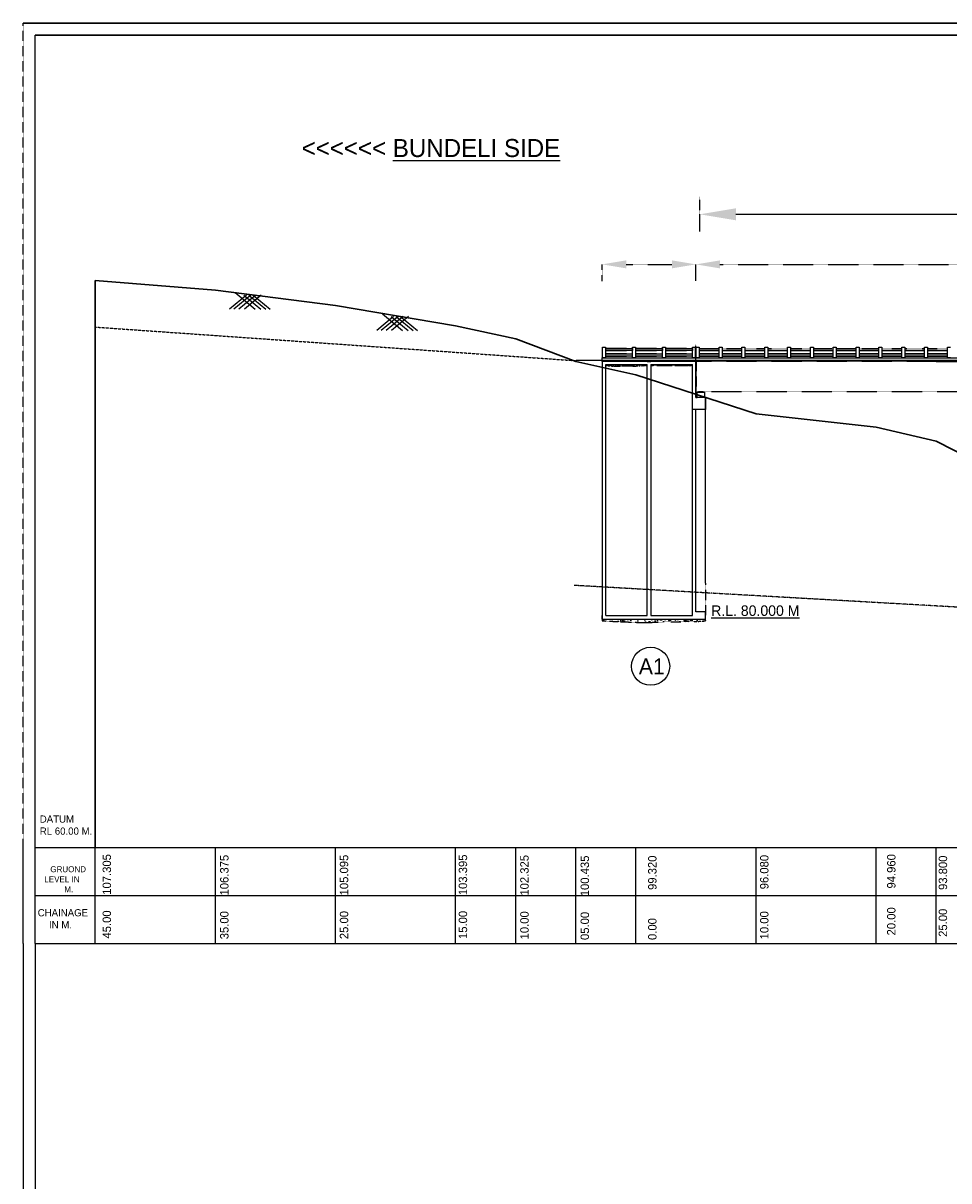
# Model space of a CAD drawing. Header units: inches. Extents: x -1841658761 to 3039153, y 1727 to 2165588347.
# Tile 29 of 41: x 579438 to 656488, y 964042 to 1060363. Entities that reach past the tile are written whole.
import ezdxf

# ---------------------------------------------------------------- set-up
doc = ezdxf.new("R2010")
doc.units = ezdxf.units.IN
doc.header["$MEASUREMENT"] = 0
for name, pattern in [('ACAD_ISO03W100', [30, 12, -18]), ('CENTERX2', [4, 2.5, -0.5, 0.5, -0.5]), ('DASHED', [0.75, 0.5, -0.25])]:
    doc.linetypes.add(name, pattern=pattern)
for name, color, linetype in [('GROUND_LVL', 114, 'Continuous'), ('TEX', 6, 'Continuous'), ('text', 7, 'Continuous')]:
    doc.layers.add(name, color=color, linetype=linetype)
doc.dimstyles.get("Standard").update_dxf_attribs({"dimtxt": 0.18, "dimasz": 0.18, "dimexe": 0.18, "dimexo": 0.0625, "dimgap": 0.09, "dimtad": 0, "dimtih": 1, "dimtoh": 1, "dimdec": 4, "dimzin": 0, "dimdsep": 46, "dimtxsty": 'Standard', "dimcen": 0.09, "dimadec": 0, "dimazin": 0, "dimtfac": 1, "dimtdec": 4, "dimtofl": 0, "dimtmove": 0, "dimatfit": 3, "dimfxl": 1, "dimtolj": 1, "dimtzin": 0, "dimarcsym": 0})
pattern_1 = [(50, (-4441128.25, 957493.27), (537.945137, -47.0641), [56.25, -618.75]), (355, (-4441128.25, 957493.27), (-104.0635, 564.1441), [45, -495]), (100.4514, (-4441083.4, 957489.34), (433.882036, 517.079657), [47.80514, -525.856584]), (46.1842, (-4441128.25, 957643.27), (800.43079, -124.13926), [84.375, -928.125]), (96.6356, (-4441061.54, 957632.9), (700.99703, 730.5884), [71.70772, -788.78475]), (351.1842, (-4441128.25, 957643.3), (700.99646, 730.58895), [67.5, -742.5]), (21, (-4441053.25, 957605.77), (447.68029, -301.964168), [56.25, -618.75]), (326, (-4441053.25, 957605.77), (182.4865, 543.862534), [45, -495]), (71.4514, (-4441015.94, 957580.6), (630.16697, 241.89787), [47.80514, -525.856584]), (37.5, (-4441128.25, 957493.27), (9.1198915, 249.6703904), [0, -489, 0, -502.5, 0, -496.875]), (7.5, (-4441128.25, 957493.27), (197.302153, 295.808784), [0, -286.5, 0, -477.75, 0, -189.375]), (327.5, (-4441295.5, 957493.27), (400.366827, -16.916154), [0, -187.5, 0, -585, 0, -776.25]), (317.5, (-4441370.5, 957493.27), (437.389627, 75.078737), [0, -243.75, 0, -388.5, 0, -551.25])]

# ---------------------------------------------------------------- blocks, each defined once
blk = doc.blocks.new('*D92')
at = {"color": 3, "lineweight": -2, "transparency": 16777216}
for p, q in [((635759, 1043039), (635759, 1044459)), ((638759, 1044459), (882438, 1044459)), ((885438, 1044384), (885438, 1044459))]:
    blk.add_line(p, q, dxfattribs=at)
at = {"color": 3, "transparency": 16777216}
for points in [[(638759, 1044959), (638759, 1043959), (635759, 1044459)], [(882438, 1044959), (882438, 1043959), (885438, 1044459)]]:
    blk.add_solid(points, dxfattribs=at)
at = {"layer": 'Defpoints', "color": 0, "transparency": 16777216}
for p in [(885438, 1044459), (885438, 1044384), (635759, 1043039)]:
    blk.add_point(p, dxfattribs=at)
at = {"color": 0, "transparency": 16777216, "insert": (775438, 1045531), "char_height": 1500, "attachment_point": 5}
blk.add_mtext('\\A1;{\\H1.4286x;LENGTH OF BRIDGE 250.00 M. = 10 SPAN OF 25.00 M. EACH}', dxfattribs=at)
blk = doc.blocks.new('*D93')
at = {"color": 0, "linetype": 'DASHED', "lineweight": -2, "transparency": 16777216}
for p, q in [((627638, 1038899), (627638, 1040294)), ((629638, 1040294), (633438, 1040294)), ((635438, 1038912), (635438, 1040294))]:
    blk.add_line(p, q, dxfattribs=at)
at = {"color": 0, "linetype": 'DASHED', "transparency": 16777216}
for points in [[(629638, 1040627), (629638, 1039961), (627638, 1040294)], [(633438, 1040627), (633438, 1039961), (635438, 1040294)]]:
    blk.add_solid(points, dxfattribs=at)
at = {"layer": 'Defpoints', "color": 0, "linetype": 'DASHED', "transparency": 16777216}
for p in [(635438, 1040294), (627638, 1038899), (635438, 1038912)]:
    blk.add_point(p, dxfattribs=at)
at = {"color": 0, "linetype": 'DASHED', "transparency": 16777216, "insert": (631538, 1040294), "char_height": 0.18, "attachment_point": 5}
blk.add_mtext('\\A1;7800.0000', dxfattribs=at)
blk = doc.blocks.new('*D94')
at = {"color": 0, "linetype": 'DASHED', "lineweight": -2, "transparency": 16777216}
for p, q in [((635438, 1038925), (635438, 1040292)), ((637438, 1040292), (658438, 1040292)), ((660438, 1038925), (660438, 1040292))]:
    blk.add_line(p, q, dxfattribs=at)
at = {"color": 0, "linetype": 'DASHED', "transparency": 16777216}
for points in [[(637438, 1040626), (637438, 1039959), (635438, 1040292)], [(658438, 1040626), (658438, 1039959), (660438, 1040292)]]:
    blk.add_solid(points, dxfattribs=at)
at = {"layer": 'Defpoints', "color": 0, "linetype": 'DASHED', "transparency": 16777216}
for p in [(660438, 1040292), (635438, 1038925), (660438, 1038925)]:
    blk.add_point(p, dxfattribs=at)
at = {"color": 0, "linetype": 'DASHED', "transparency": 16777216, "insert": (647938, 1040292), "char_height": 0.18, "attachment_point": 5}
blk.add_mtext('\\A1;25000.0000', dxfattribs=at)

msp = doc.modelspace()

# ---------------------------------------------------------------- hatches: boundary and pattern name
at = {"linetype": 'DASHED'}
h = msp.add_hatch(dxfattribs=at)
h.set_pattern_fill('AR-CONC', color=256, scale=75, style=0)
h.set_pattern_definition(pattern_1)
h.paths.add_polyline_path([(627937.94207, 1031956.73515), (627937.94207, 1031876.73515), (628791.49064, 1031809.41025), (629541.82452, 1031852.05626), (630347.0576, 1031833.78012), (630889.96226, 1031851.85259), (631387.94207, 1031894.701), (631387.94207, 1031956.73515)])
h = msp.add_hatch()
h.set_pattern_fill('AR-CONC', color=256, scale=100, style=0)
h.set_pattern_definition([(50, (-4441128.25, 957493.27), (717.26018, -62.752135), [75, -825]), (355, (-4441128.25, 957493.3), (-138.75133, 752.19213), [60, -660]), (100.4514, (-4441068.5, 957488.04), (578.50938, 689.43954), [63.74019, -701.14211]), (46.1842, (-4441128.25, 957693.3), (1067.24105, -165.51901), [112.5, -1237.5]), (96.6356, (-4441039.3, 957679.5), (934.6627, 974.11787), [95.61029, -1051.713]), (351.1842, (-4441128.2, 957693.3), (934.66195, 974.1186), [90, -990]), (21, (-4441028.25, 957643.27), (596.90705, -402.61889), [75, -825]), (326, (-4441028.25, 957643.3), (243.31533, 725.15005), [60, -660]), (71.4514, (-4440978.5, 957609.7), (840.22263, 322.5305), [63.74019, -701.14211]), (37.5, (-4441128.25, 957493.27), (12.159855, 332.893854), [0, -652, 0, -670, 0, -662.5]), (7.5, (-4441128.25, 957493.27), (263.069537, 394.411712), [0, -382, 0, -637, 0, -252.5]), (327.5, (-4441351.25, 957493.27), (533.822436, -22.554872), [0, -250, 0, -780, 0, -1035]), (317.5, (-4441451.25, 957493.27), (583.18617, 100.104982), [0, -325, 0, -518, 0, -735])])
h.paths.add_polyline_path([(631687.94207, 1031956.73515), (631687.94207, 1031876.73515), (635137.94207, 1031876.73515), (635137.94207, 1031956.73515)])
h = msp.add_hatch(dxfattribs=at)
h.set_pattern_fill('AR-CONC', color=256, scale=75, style=0)
h.set_pattern_definition(pattern_1)
h.paths.add_polyline_path([(633450.5652, 1031889.84697), (634741.96599, 1031875.44901), (635137.94207, 1031919.17565), (635137.94207, 1031956.73515), (631687.94207, 1031956.73515), (631687.94207, 1031906.08808), (632491.11208, 1031866.64737)])
msp.add_hatch(color=256).paths.add_polyline_path([(636037.94207, 1029667.73515), (636037.94207, 1029706.73515), (635637.94207, 1029706.73515), (635637.94207, 1029667.73515)])
h = msp.add_hatch(dxfattribs=at)
h.set_pattern_fill('AR-CONC', color=256, scale=100, style=0)
h.set_pattern_definition([(50, (-4441128.25, 960493.27), (717.26018, -62.752135), [75, -825]), (355, (-4441128.25, 960493.3), (-138.75133, 752.19213), [60, -660]), (100.4514, (-4441068.5, 960488.04), (578.50938, 689.43954), [63.74019, -701.14211]), (46.1842, (-4441128.25, 960693.3), (1067.24105, -165.51901), [112.5, -1237.5]), (96.6356, (-4441039.3, 960679.5), (934.6627, 974.11787), [95.61029, -1051.713]), (351.1842, (-4441128.2, 960693.3), (934.66195, 974.1186), [90, -990]), (21, (-4441028.25, 960643.27), (596.90705, -402.61889), [75, -825]), (326, (-4441028.25, 960643.3), (243.31533, 725.15005), [60, -660]), (71.4514, (-4440978.5, 960609.7), (840.22263, 322.5305), [63.74019, -701.14211]), (37.5, (-4441128.25, 960493.27), (12.159855, 332.893854), [0, -652, 0, -670, 0, -662.5]), (7.5, (-4441128.25, 960493.27), (263.069537, 394.411712), [0, -382, 0, -637, 0, -252.5]), (327.5, (-4441351.25, 960493.27), (533.822436, -22.554872), [0, -250, 0, -780, 0, -1035]), (317.5, (-4441451.25, 960493.27), (583.18617, 100.104982), [0, -325, 0, -518, 0, -735])])
h.paths.add_polyline_path([(633405.20232, 1010557.85097), (635225.36142, 1010561.46403), (636237.94207, 1010631.73515), (636237.94207, 1010781.73515), (627637.94207, 1010781.73515), (627637.94207, 1010631.73515), (631021.38247, 1010487.48714)])

# ---------------------------------------------------------------- linework, layer by layer
at = {"lineweight": 30}
for p, q in [((579437.94207, 1060362.80354), (939896.01922, 1060362.80354)), ((580437.94207, 1059362.90354), (759033.0288, 1059362.90354)), ((585437.94207, 1038938.2348), (595437.94207, 1038156.73515)), ((595437.94207, 1038156.73515), (605437.94207, 1036876.73515)), ((605437.94207, 1036876.73515), (615437.94207, 1035176.73515)), ((615437.94207, 1035176.73515), (620437.94207, 1034106.73515)), ((620437.94207, 1034106.73515), (625437.94207, 1032216.73515)), ((625437.94207, 1032216.73515), (630437.94207, 1031101.73515)), ((695437.94207, 1032206.73515), (655437.94207, 1032206.73515)), ((630437.94207, 1031101.73515), (640437.94207, 1027861.73515)), ((640437.94207, 1027861.73515), (650437.94207, 1026741.73515)), ((650437.94207, 1026741.73515), (655437.94207, 1025581.73515)), ((655437.94207, 1025581.73515), (658437.94207, 1024061.73515))]:
    msp.add_line(p, q, dxfattribs=at)
at = {"linetype": 'DASHED'}
for p, q in [((579437.94207, 991781.73515), (579437.94207, 1060362.80354)), ((635758.5705, 1044458.80298), (635758.5705, 1045917.85475)), ((585437.94207, 991781.73515), (585437.94207, 1035076.73515)), ((585437.94207, 1035076.73515), (625437.94207, 1032281.73515)), ((627637.94207, 1032281.73515), (625437.94207, 1032281.73515)), ((627937.94207, 1031876.73515), (628791.49064, 1031809.41025)), ((628791.49064, 1031809.41025), (629541.82452, 1031852.05626)), ((629541.82452, 1031852.05626), (630347.0576, 1031833.78012)), ((630347.0576, 1031833.78012), (630896.08063, 1031852.05626)), ((630892.3293, 1031852.05626), (631387.94207, 1031894.701)), ((631687.94207, 1031906.08808), (632491.11208, 1031866.64737)), ((632491.11208, 1031866.64737), (633450.5652, 1031889.84697)), ((633450.5652, 1031889.84697), (634741.96599, 1031875.44901)), ((634741.96599, 1031875.44901), (635137.94207, 1031919.17565)), ((635477.94207, 1029706.73515), (635477.94207, 1032281.73515)), ((635477.94207, 1029706.73515), (660417.94207, 1029706.73515)), ((627637.94207, 1010631.73515), (631021.38247, 1010487.48714)), ((631021.38247, 1010487.48714), (633405.20232, 1010557.85097)), ((633405.20232, 1010557.85097), (635225.36142, 1010561.46403)), ((635225.36142, 1010561.46403), (636237.94207, 1010631.73515))]:
    msp.add_line(p, q, dxfattribs=at)
for p, q in [((580437.94207, 1059362.90354), (759033.0288, 1059362.90354)), ((580437.94207, 1059362.85354), (759033.0288, 1059362.85354)), ((580437.94207, 1059362.85354), (759033.0288, 1059362.85354)), ((580437.94207, 1059362.80354), (937481.23927, 1059362.80354)), ((580437.94207, 991781.73515), (580437.94207, 1059362.80354)), ((580437.94207, 1059362.80354), (773153.94207, 1059362.80354)), ((580437.94207, 1059362.80354), (759033.0288, 1059362.80354)), ((627637.94207, 1032281.73515), (627637.94207, 1032506.73515)), ((627637.94207, 1032206.73515), (627637.94207, 1032281.73515)), ((635437.94207, 1032206.73515), (627637.94207, 1032206.73515)), ((627637.94207, 1032206.73515), (627637.94207, 1010631.73515)), ((627937.94207, 1011081.73515), (627937.94207, 1031956.73515)), ((627937.94207, 1031956.73515), (631387.94207, 1031956.73515)), ((627937.94207, 1031956.73515), (627937.94207, 1031876.73515)), ((631387.94207, 1032206.73515), (631687.94207, 1032206.73515)), ((631387.94207, 1011081.73515), (631387.94207, 1031956.73515)), ((631687.94207, 1031956.73515), (631687.94207, 1011081.73515)), ((631687.94207, 1031956.73515), (635137.94207, 1031956.73515)), ((635137.94207, 1028206.73515), (635137.94207, 1031956.73515)), ((635437.94207, 1029206.73515), (635437.94207, 1032206.73515)), ((635637.94207, 1029667.73515), (635637.94207, 1029706.73515)), ((635637.94207, 1029706.73515), (636037.94207, 1029706.73515)), ((636037.94207, 1029706.73515), (636037.94207, 1029667.73515)), ((636237.94207, 1029206.73515), (635437.94207, 1029206.73515)), ((635437.94207, 1029206.73515), (635537.94207, 1029206.73515)), ((635537.94207, 1029206.73515), (635537.94207, 1029667.73515)), ((635537.94207, 1029667.73515), (636137.94207, 1029667.73515)), ((635537.94207, 1029667.73515), (635637.94207, 1029667.73515)), ((636137.94207, 1029667.73515), (636137.94207, 1029206.73515)), ((636237.94207, 1013781.73515), (636237.94207, 1029206.73515)), ((636237.94207, 1029206.73515), (636237.94207, 1028206.73515)), ((635437.94207, 1028206.73515), (635137.94207, 1028206.73515)), ((635137.94207, 1011081.73515), (635137.94207, 1028206.73515)), ((636237.94207, 1028206.73515), (635437.94207, 1028206.73515)), ((635437.94207, 1011381.73515), (635437.94207, 1028206.73515)), ((636237.94207, 1011381.73515), (635437.94207, 1011381.73515)), ((636237.94207, 1010781.73515), (636237.94207, 1011381.73515)), ((627637.94207, 1010781.73515), (627637.94207, 1011081.73515)), ((627637.94207, 1010781.73515), (627637.94207, 1010981.73515)), ((627637.94207, 1010781.73515), (636237.94207, 1010781.73515)), ((627637.94207, 1010781.73515), (627637.94207, 1010631.73515)), ((627937.94207, 1011081.73515), (631387.94207, 1011081.73515)), ((631387.94207, 1011081.73515), (631387.94207, 1011081.73515)), ((631687.94207, 1011081.73515), (635137.94207, 1011081.73515)), ((636237.94207, 1010631.73515), (636237.94207, 1010781.73515)), ((579437.94207, 983781.73515), (579437.94207, 991781.73515)), ((580437.94207, 983781.73515), (580437.94207, 991781.73515)), ((580437.94207, 991781.73515), (805059.77371, 991781.73515)), ((585437.94207, 983781.73515), (585437.94207, 991781.73515)), ((595437.94207, 983781.73515), (595437.94207, 991781.73515)), ((605437.94207, 983781.73515), (605437.94207, 991781.73515)), ((615437.94207, 983781.73515), (615437.94207, 991781.73515)), ((620437.94207, 983781.73515), (620437.94207, 991781.73515)), ((625437.94207, 983781.73515), (625437.94207, 991781.73515)), ((630437.94207, 983781.73515), (630437.94207, 991781.73515)), ((640437.94207, 983781.73515), (640437.94207, 991781.73515)), ((650437.94207, 983781.73515), (650437.94207, 991781.73515)), ((650437.94207, 983781.73515), (650437.94207, 991781.73515)), ((650437.94207, 983781.73515), (650437.94207, 991781.73515)), ((650437.94207, 983781.73515), (650437.94207, 991781.73515)), ((650437.94207, 983781.73515), (650437.94207, 991781.73515)), ((650437.94207, 983781.73515), (650437.94207, 991781.73515)), ((655437.94207, 983781.73515), (655437.94207, 991781.73515)), ((580437.94207, 983781.73515), (580437.94207, 987781.73515)), ((580437.94207, 987781.73515), (805287.94207, 987781.73515)), ((579437.94207, 983781.73515), (579437.94207, 826488.86722)), ((580437.94207, 983781.73515), (590437.94207, 983781.73515)), ((580437.94207, 983781.73515), (580437.94207, 829427.91236)), ((590437.94207, 983781.73515), (597937.94207, 983781.73515)), ((597937.94207, 983781.73515), (805402.44207, 983781.73515))]:
    msp.add_line(p, q)
at = {"color": 7, "lineweight": 30}
for p, q in [((585437.94207, 991781.73515), (585437.94207, 1038938.2348)), ((627637.94207, 1032281.73515), (893237.94207, 1032281.73515)), ((635437.94207, 1032206.73515), (635437.94207, 1029206.73515))]:
    msp.add_line(p, q, dxfattribs=at)
at = {"color": 251, "linetype": 'ACAD_ISO03W100'}
msp.add_line((635437.94207, 1033350.24064), (635437.94207, 1033642.30192), dxfattribs=at)
at = {"color": 251}
for p, q in [((627662.94207, 1033406.73515), (627912.94207, 1033406.73515)), ((627662.94207, 1033306.73515), (627662.94207, 1033406.73515)), ((627662.94207, 1032506.73515), (627662.94207, 1033306.73515)), ((627912.94207, 1033406.73515), (627912.94207, 1033306.73515)), ((627912.94207, 1033306.73515), (627912.94207, 1032506.73515)), ((629648.44207, 1033306.73515), (627912.94207, 1033306.73515)), ((627912.94207, 1033306.73515), (629648.44207, 1033306.73515)), ((627912.94207, 1033306.73515), (629647.94207, 1033306.73515)), ((627912.94207, 1033306.73515), (630162.94207, 1033306.73515)), ((627912.94207, 1033126.73515), (629647.94207, 1033126.73515)), ((629647.94207, 1033126.73515), (627912.94207, 1033126.73515)), ((629647.94207, 1032836.73515), (627912.94207, 1032836.73515)), ((627912.94207, 1032836.73515), (630162.94207, 1032836.73515)), ((627912.94207, 1032656.73515), (629648.44207, 1032656.73515)), ((630162.94207, 1032656.73515), (627912.94207, 1032656.73515)), ((630162.94207, 1033126.73515), (629647.94207, 1033126.73515)), ((630162.94207, 1033406.73515), (630412.94207, 1033406.73515)), ((630162.94207, 1033306.73515), (630162.94207, 1033406.73515)), ((630162.94207, 1032506.73515), (630162.94207, 1033306.73515)), ((630162.94207, 1033306.73515), (630162.94207, 1033126.73515)), ((630412.94207, 1033406.73515), (630412.94207, 1033306.73515)), ((630412.94207, 1033306.73515), (630412.94207, 1032506.73515)), ((632148.44207, 1033306.73515), (630412.94207, 1033306.73515)), ((630412.94207, 1033306.73515), (632148.44207, 1033306.73515)), ((630412.94207, 1033306.73515), (632147.94207, 1033306.73515)), ((630412.94207, 1033306.73515), (632662.94207, 1033306.73515)), ((630412.94207, 1033126.73515), (632147.94207, 1033126.73515)), ((632147.94207, 1033126.73515), (630412.94207, 1033126.73515)), ((632147.94207, 1032836.73515), (630412.94207, 1032836.73515)), ((630412.94207, 1032836.73515), (632662.94207, 1032836.73515)), ((630412.94207, 1032656.73515), (632148.44207, 1032656.73515)), ((632662.94207, 1032656.73515), (630412.94207, 1032656.73515)), ((632662.94207, 1033126.73515), (632147.94207, 1033126.73515)), ((632662.94207, 1033406.73515), (632912.94207, 1033406.73515)), ((632662.94207, 1033306.73515), (632662.94207, 1033406.73515)), ((632662.94207, 1032506.73515), (632662.94207, 1033306.73515)), ((632662.94207, 1033306.73515), (632662.94207, 1033126.73515)), ((632912.94207, 1033406.73515), (632912.94207, 1033306.73515)), ((632912.94207, 1033306.73515), (632912.94207, 1032506.73515)), ((634648.44207, 1033306.73515), (632912.94207, 1033306.73515)), ((632912.94207, 1033306.73515), (634648.44207, 1033306.73515)), ((632912.94207, 1033306.73515), (634647.94207, 1033306.73515)), ((632912.94207, 1033306.73515), (635162.94207, 1033306.73515)), ((632912.94207, 1033126.73515), (634647.94207, 1033126.73515)), ((634647.94207, 1033126.73515), (632912.94207, 1033126.73515)), ((634647.94207, 1032836.73515), (632912.94207, 1032836.73515)), ((632912.94207, 1032836.73515), (635162.94207, 1032836.73515)), ((632912.94207, 1032656.73515), (634648.44207, 1032656.73515)), ((635162.94207, 1032656.73515), (632912.94207, 1032656.73515)), ((635162.94207, 1033126.73515), (634647.94207, 1033126.73515)), ((635162.94207, 1033406.73515), (635412.94207, 1033406.73515)), ((635162.94207, 1033306.73515), (635162.94207, 1033406.73515)), ((635162.94207, 1032506.73515), (635162.94207, 1033306.73515)), ((635162.94207, 1033306.73515), (635162.94207, 1033126.73515)), ((635412.94207, 1033406.73515), (635412.94207, 1033306.73515)), ((635412.94207, 1032506.73515), (635412.94207, 1033406.73515)), ((635412.94207, 1033306.73515), (635412.94207, 1032506.73515)), ((635462.94207, 1033406.73515), (635712.94207, 1033406.73515)), ((635462.94207, 1033306.73515), (635462.94207, 1033406.73515)), ((635462.94207, 1032506.73515), (635462.94207, 1033306.73515)), ((635712.94207, 1033406.73515), (635712.94207, 1033306.73515)), ((635712.94207, 1033306.73515), (635712.94207, 1032506.73515)), ((635712.94207, 1033126.73515), (637362.94207, 1033126.73515)), ((637362.94207, 1033126.73515), (635712.94207, 1033126.73515)), ((637362.94207, 1032836.73515), (635712.94207, 1032836.73515)), ((635712.94207, 1032836.73515), (637362.94207, 1032836.73515)), ((635712.94207, 1032656.73515), (637362.94207, 1032656.73515)), ((637362.94207, 1032656.73515), (635712.94207, 1032656.73515)), ((637362.94207, 1033406.73515), (637612.94207, 1033406.73515)), ((637362.94207, 1033306.73515), (637362.94207, 1033406.73515)), ((637362.94207, 1032506.73515), (637362.94207, 1033306.73515)), ((637612.94207, 1033406.73515), (637612.94207, 1033306.73515)), ((637612.94207, 1033306.73515), (637612.94207, 1032506.73515)), ((637612.94207, 1033126.73515), (639262.94207, 1033126.73515)), ((639262.94207, 1033126.73515), (637612.94207, 1033126.73515)), ((639262.94207, 1032836.73515), (637612.94207, 1032836.73515)), ((637612.94207, 1032836.73515), (639262.94207, 1032836.73515)), ((637612.94207, 1032656.73515), (639262.94207, 1032656.73515)), ((639262.94207, 1032656.73515), (637612.94207, 1032656.73515)), ((639262.94207, 1033406.73515), (639512.94207, 1033406.73515)), ((639262.94207, 1033306.73515), (639262.94207, 1033406.73515)), ((639262.94207, 1032506.73515), (639262.94207, 1033306.73515)), ((639512.94207, 1033406.73515), (639512.94207, 1033306.73515)), ((639512.94207, 1033306.73515), (639512.94207, 1032506.73515)), ((639512.94207, 1033126.73515), (641162.94207, 1033126.73515)), ((641162.94207, 1033126.73515), (639512.94207, 1033126.73515)), ((641162.94207, 1032836.73515), (639512.94207, 1032836.73515)), ((639512.94207, 1032836.73515), (641162.94207, 1032836.73515)), ((639512.94207, 1032656.73515), (641162.94207, 1032656.73515)), ((641162.94207, 1032656.73515), (639512.94207, 1032656.73515)), ((641162.94207, 1033406.73515), (641412.94207, 1033406.73515)), ((641162.94207, 1033306.73515), (641162.94207, 1033406.73515)), ((641162.94207, 1032506.73515), (641162.94207, 1033306.73515)), ((641412.94207, 1033406.73515), (641412.94207, 1033306.73515)), ((641412.94207, 1033306.73515), (641412.94207, 1032506.73515)), ((641412.94207, 1033126.73515), (643062.94207, 1033126.73515)), ((643062.94207, 1033126.73515), (641412.94207, 1033126.73515)), ((643062.94207, 1032836.73515), (641412.94207, 1032836.73515)), ((641412.94207, 1032836.73515), (643062.94207, 1032836.73515)), ((641412.94207, 1032656.73515), (643062.94207, 1032656.73515)), ((643062.94207, 1032656.73515), (641412.94207, 1032656.73515)), ((643062.94207, 1033406.73515), (643312.94207, 1033406.73515)), ((643062.94207, 1033306.73515), (643062.94207, 1033406.73515)), ((643062.94207, 1032506.73515), (643062.94207, 1033306.73515)), ((643312.94207, 1033406.73515), (643312.94207, 1033306.73515)), ((643312.94207, 1033306.73515), (643312.94207, 1032506.73515)), ((643312.94207, 1033126.73515), (644962.94207, 1033126.73515)), ((644962.94207, 1033126.73515), (643312.94207, 1033126.73515)), ((644962.94207, 1032836.73515), (643312.94207, 1032836.73515)), ((643312.94207, 1032836.73515), (644962.94207, 1032836.73515)), ((643312.94207, 1032656.73515), (644962.94207, 1032656.73515)), ((644962.94207, 1032656.73515), (643312.94207, 1032656.73515)), ((644962.94207, 1033406.73515), (645212.94207, 1033406.73515)), ((644962.94207, 1033306.73515), (644962.94207, 1033406.73515)), ((644962.94207, 1032506.73515), (644962.94207, 1033306.73515)), ((645212.94207, 1033406.73515), (645212.94207, 1033306.73515)), ((645212.94207, 1033306.73515), (645212.94207, 1032506.73515)), ((645212.94207, 1033126.73515), (646862.94207, 1033126.73515)), ((646862.94207, 1033126.73515), (645212.94207, 1033126.73515)), ((646862.94207, 1032836.73515), (645212.94207, 1032836.73515)), ((645212.94207, 1032836.73515), (646862.94207, 1032836.73515)), ((645212.94207, 1032656.73515), (646862.94207, 1032656.73515)), ((646862.94207, 1032656.73515), (645212.94207, 1032656.73515)), ((646862.94207, 1033406.73515), (647112.94207, 1033406.73515)), ((646862.94207, 1033306.73515), (646862.94207, 1033406.73515)), ((646862.94207, 1032506.73515), (646862.94207, 1033306.73515)), ((647112.94207, 1033406.73515), (647112.94207, 1033306.73515)), ((647112.94207, 1033306.73515), (647112.94207, 1032506.73515)), ((647112.94207, 1033126.73515), (648762.94207, 1033126.73515)), ((648762.94207, 1033126.73515), (647112.94207, 1033126.73515)), ((648762.94207, 1032836.73515), (647112.94207, 1032836.73515)), ((647112.94207, 1032836.73515), (648762.94207, 1032836.73515)), ((647112.94207, 1032656.73515), (648762.94207, 1032656.73515)), ((648762.94207, 1032656.73515), (647112.94207, 1032656.73515)), ((648762.94207, 1033406.73515), (649012.94207, 1033406.73515)), ((648762.94207, 1033306.73515), (648762.94207, 1033406.73515)), ((648762.94207, 1032506.73515), (648762.94207, 1033306.73515)), ((649012.94207, 1033406.73515), (649012.94207, 1033306.73515)), ((649012.94207, 1033306.73515), (649012.94207, 1032506.73515)), ((649012.94207, 1033126.73515), (650662.94207, 1033126.73515)), ((650662.94207, 1033126.73515), (649012.94207, 1033126.73515)), ((650662.94207, 1032836.73515), (649012.94207, 1032836.73515)), ((649012.94207, 1032836.73515), (650662.94207, 1032836.73515)), ((649012.94207, 1032656.73515), (650662.94207, 1032656.73515)), ((650662.94207, 1032656.73515), (649012.94207, 1032656.73515)), ((650662.94207, 1033406.73515), (650912.94207, 1033406.73515)), ((650662.94207, 1033306.73515), (650662.94207, 1033406.73515)), ((650662.94207, 1032506.73515), (650662.94207, 1033306.73515)), ((650912.94207, 1033406.73515), (650912.94207, 1033306.73515)), ((650912.94207, 1033306.73515), (650912.94207, 1032506.73515)), ((650912.94207, 1033126.73515), (652562.94207, 1033126.73515)), ((652562.94207, 1033126.73515), (650912.94207, 1033126.73515)), ((652562.94207, 1032836.73515), (650912.94207, 1032836.73515)), ((650912.94207, 1032836.73515), (652562.94207, 1032836.73515)), ((650912.94207, 1032656.73515), (652562.94207, 1032656.73515)), ((652562.94207, 1032656.73515), (650912.94207, 1032656.73515)), ((652562.94207, 1033406.73515), (652812.94207, 1033406.73515)), ((652562.94207, 1033306.73515), (652562.94207, 1033406.73515)), ((652562.94207, 1032506.73515), (652562.94207, 1033306.73515)), ((652812.94207, 1033406.73515), (652812.94207, 1033306.73515)), ((652812.94207, 1033306.73515), (652812.94207, 1032506.73515)), ((652812.94207, 1033126.73515), (654462.94207, 1033126.73515)), ((654462.94207, 1033126.73515), (652812.94207, 1033126.73515)), ((654462.94207, 1032836.73515), (652812.94207, 1032836.73515)), ((652812.94207, 1032836.73515), (654462.94207, 1032836.73515)), ((652812.94207, 1032656.73515), (654462.94207, 1032656.73515)), ((654462.94207, 1032656.73515), (652812.94207, 1032656.73515)), ((654462.94207, 1033406.73515), (654712.94207, 1033406.73515)), ((654462.94207, 1033306.73515), (654462.94207, 1033406.73515)), ((654462.94207, 1032506.73515), (654462.94207, 1033306.73515)), ((654712.94207, 1033406.73515), (654712.94207, 1033306.73515)), ((654712.94207, 1033306.73515), (654712.94207, 1032506.73515)), ((654712.94207, 1033126.73515), (656362.94207, 1033126.73515)), ((656362.94207, 1033126.73515), (654712.94207, 1033126.73515)), ((656362.94207, 1032836.73515), (654712.94207, 1032836.73515)), ((654712.94207, 1032836.73515), (656362.94207, 1032836.73515)), ((654712.94207, 1032656.73515), (656362.94207, 1032656.73515)), ((656362.94207, 1032656.73515), (654712.94207, 1032656.73515)), ((656362.94207, 1033406.73515), (656612.94207, 1033406.73515)), ((656362.94207, 1033306.73515), (656362.94207, 1033406.73515)), ((656362.94207, 1032506.73515), (656362.94207, 1033306.73515)), ((627637.94207, 1032506.73515), (893237.94207, 1032506.73515)), ((627912.94207, 1032506.73515), (627662.94207, 1032506.73515)), ((630412.94207, 1032506.73515), (630162.94207, 1032506.73515)), ((632912.94207, 1032506.73515), (632662.94207, 1032506.73515)), ((635412.94207, 1032506.73515), (635162.94207, 1032506.73515)), ((635437.94207, 1032506.73515), (635412.94207, 1032506.73515)), ((635712.94207, 1032506.73515), (635462.94207, 1032506.73515)), ((637612.94207, 1032506.73515), (637362.94207, 1032506.73515)), ((639512.94207, 1032506.73515), (639262.94207, 1032506.73515)), ((641412.94207, 1032506.73515), (641162.94207, 1032506.73515)), ((643312.94207, 1032506.73515), (643062.94207, 1032506.73515)), ((645212.94207, 1032506.73515), (644962.94207, 1032506.73515)), ((647112.94207, 1032506.73515), (646862.94207, 1032506.73515)), ((649012.94207, 1032506.73515), (648762.94207, 1032506.73515)), ((650912.94207, 1032506.73515), (650662.94207, 1032506.73515)), ((652812.94207, 1032506.73515), (652562.94207, 1032506.73515)), ((654712.94207, 1032506.73515), (654462.94207, 1032506.73515)), ((656612.94207, 1032506.73515), (656362.94207, 1032506.73515))]:
    msp.add_line(p, q, dxfattribs=at)
at = {"linetype": 'ACAD_ISO03W100'}
for p, q in [((635437.94207, 1032206.73515), (635437.94207, 1033350.24064)), ((635417.94207, 1032206.73515), (635437.94207, 1032206.73515))]:
    msp.add_line(p, q, dxfattribs=at)
at = {"color": 251, "linetype": 'DASHED'}
for p, q in [((635462.94207, 1032506.73515), (635462.94207, 1033406.73515)), ((635712.94207, 1033306.73515), (637362.94207, 1033306.73515)), ((637612.94207, 1033306.73515), (639262.94207, 1033306.73515)), ((639512.94207, 1033306.73515), (641162.94207, 1033306.73515)), ((641412.94207, 1033306.73515), (643062.94207, 1033306.73515)), ((643312.94207, 1033306.73515), (644962.94207, 1033306.73515)), ((645212.94207, 1033306.73515), (646862.94207, 1033306.73515)), ((647112.94207, 1033306.73515), (648762.94207, 1033306.73515)), ((649012.94207, 1033306.73515), (650662.94207, 1033306.73515)), ((650912.94207, 1033306.73515), (652562.94207, 1033306.73515)), ((652812.94207, 1033306.73515), (654462.94207, 1033306.73515)), ((654712.94207, 1033306.73515), (656362.94207, 1033306.73515)), ((627637.94207, 1032506.73515), (635437.94207, 1032506.73515))]:
    msp.add_line(p, q, dxfattribs=at)
at = {"color": 0, "linetype": 'DASHED'}
for p, q in [((655437.94207, 1032206.73515), (627637.94207, 1032206.73515)), ((636237.94207, 1013781.73515), (636237.94207, 1010631.73515))]:
    msp.add_line(p, q, dxfattribs=at)
at = {"color": 0, "linetype": 'CENTERX2'}
msp.add_line((698437.94207, 1009429.73515), (625313.54039, 1013581.29301), dxfattribs=at)
at = {"layer": 'GROUND_LVL', "color": 0}
for p, q in [((598017.6879, 1037726.49215), (596605.80521, 1036562.44914)), ((598388.77443, 1037726.49216), (596976.89173, 1036562.44914)), ((597080.98384, 1037946.42581), (598759.62689, 1036562.44914)), ((598806.24678, 1037726.49217), (597394.36407, 1036562.44914)), ((597801.66252, 1037726.49217), (599213.54523, 1036562.44914)), ((599260.16512, 1037726.49216), (597848.28243, 1036562.44914)), ((598219.13487, 1037726.49216), (599631.01757, 1036562.44914)), ((598590.2214, 1037726.49215), (600002.1041, 1036562.44914)), ((610277.63152, 1035958.64384), (608865.74883, 1034794.60082)), ((610648.71805, 1035958.64385), (609236.83535, 1034794.60082)), ((609340.92746, 1036178.57749), (611019.57051, 1034794.60082)), ((611066.1904, 1035958.64385), (609654.30769, 1034794.60082)), ((610061.60614, 1035958.64385), (611473.48885, 1034794.60082)), ((611520.10875, 1035958.64385), (610108.22605, 1034794.60082)), ((610479.07849, 1035958.64385), (611890.96119, 1034794.60082)), ((610850.16502, 1035958.64384), (612262.04773, 1034794.60082))]:
    msp.add_line(p, q, dxfattribs=at)
at = {"layer": 'TEX', "color": 0, "ltscale": 20}
msp.add_circle((631665.63614, 1006856.06052), 1584.73244, dxfattribs=at)

# ---------------------------------------------------------------- texts
at = {"attachment_point": 1}
for s, insert, char_height, width in [('<<<<<<{\\L BUNDELI SIDE}', (602620.44207, 1050722.08781), 1500, 22383.0081855), ('DATUM\\PRL 60.00 M.', (580822.67412, 994443.73515), 600, 4606.0236977), ('\\pi658.25;GRUOND \\P\\pi158.25;LEVEL IN \\P\\pi1824.9;M.', (581040.21311, 990220.93859), 500, 4149.8357136), ('CHAINAGE\\P\\pi940.85;IN M.', (580649.78978, 986649.09783), 600, 4081.6998199)]:
    msp.add_mtext(s, dxfattribs=dict(at, insert=insert, char_height=char_height, width=width))
at = {"char_height": 700, "attachment_point": 1, "rotation": 90}
for s, insert, width in [('45.00     107.305', (586051.00317, 984201.73515), 7553.6931443), ('35.00     106.375', (595831.12682, 984141.73515), 7296.0338554), ('25.00     105.095', (605796.58756, 984151.6408), 9824.0117835), ('15.00     103.395', (615691.07511, 984162.69865), 9824.0117835), ('10.00     102.325', (620813.83919, 984129.73515), 9824.0117835), ('05.00     100.435', (625836.60103, 984079.23515), 7296.0338554), ('{\\C256;10.00       96.080}', (640773.44207, 984135.23515), 7296.0338554), ('{\\C256;20.00      94.960}', (651345.94207, 984463.23515), 7296.0338554), ('{\\C256;25.00      93.800}', (655642.19271, 984341.20502), 7296.0338554)]:
    msp.add_mtext(s, dxfattribs=dict(at, insert=insert, width=width))
at = {"color": 1, "insert": (631454.94207, 984081.73515), "char_height": 700, "width": 7296.0338554, "attachment_point": 1, "rotation": 90}
msp.add_mtext('{\\C256;0.00         99.320}', dxfattribs=at)
at = {"layer": 'text', "attachment_point": 1}
for s, insert, char_height, width in [('{\\LR.L. 80.000 M}', (636703.30247, 1011921.14557), 875, 7594.2718281), ('A1', (630686.26585, 1007504.6387), 1312.5, 2159.1430764)]:
    msp.add_mtext(s, dxfattribs=dict(at, insert=insert, char_height=char_height, width=width))

# ---------------------------------------------------------------- dimensions: what is measured, and where the dimension line sits
dim = msp.add_linear_dim(base=(885437.94363, 1044458.80298), p1=(635758.5705, 1043038.61388), p2=(885437.94363, 1044383.80298), text='{\\H1.4286x;LENGTH OF BRIDGE 250.00 M. = 10 SPAN OF 25.00 M. EACH}', dimstyle='Standard', override={"dimscale": 1.5, "dimtxt": 1000, "dimasz": 2000, "dimgap": 0.5, "dimtad": 2, "dimcen": 0.05, "dimclrd": 3, "dimclre": 3, "dimtix": 1, "dimfxl": 300})
dim.commit()
dim.dimension.update_dxf_attribs({"geometry": '*D92', "text_midpoint": (775437.94363, 1044458.80298), "dimtype": 160})
at = {"linetype": 'DASHED'}
for base, p1, p2, picture, middle in [((635437.94207, 1040294.11171), (627637.94207, 1038899.22723), (635437.94207, 1038911.90223), '*D93', (631537.94207, 1040294.29171)), ((660437.94207, 1040292.27236), (635437.94207, 1038924.57723), (660437.94207, 1038924.57723), '*D94', (647937.94207, 1040292.45236))]:
    dim = msp.add_linear_dim(base=base, p1=p1, p2=p2, dimstyle='Standard', override={"dimasz": 2000, "dimtad": 1, "dimcen": 0.05, "dimtix": 1, "dimfxl": 300, "dimtfillclr": 256}, dxfattribs=at)
    dim.commit()
    dim.dimension.update_dxf_attribs({"geometry": picture, "text_midpoint": middle})

doc.saveas('drawing.dxf')
